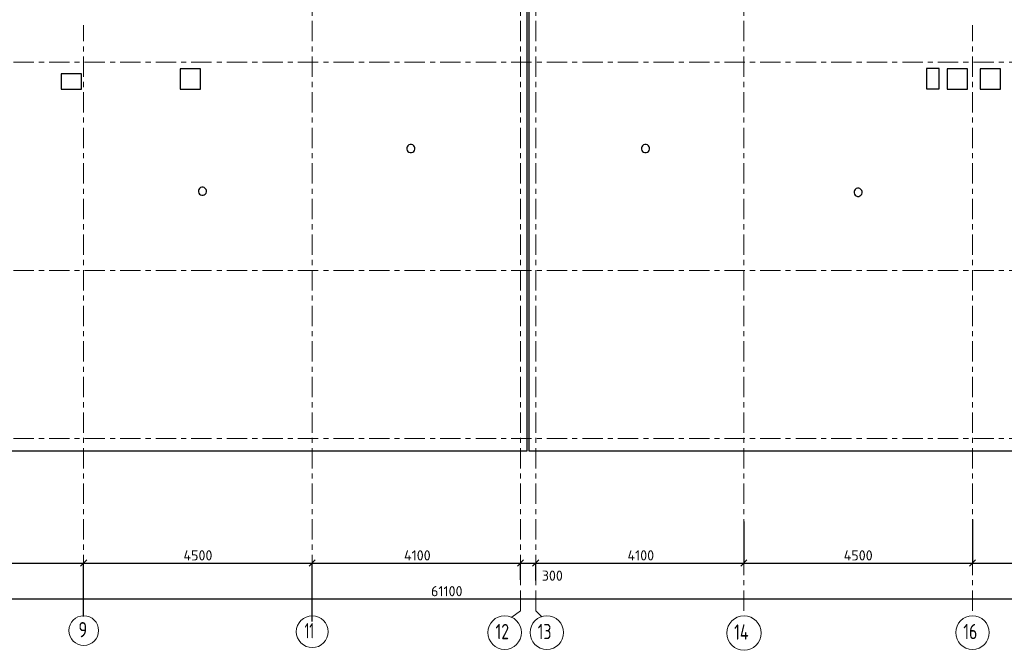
# Model space of a CAD drawing. Header units: metres. Extents: x -38 to 99, y -15 to 21.
# Tile 6 of 48: x 23 to 42, y -4 to 8. Entities that reach past the tile are written whole.
import ezdxf

# ---------------------------------------------------------------- set-up
doc = ezdxf.new("R2010")
doc.units = ezdxf.units.M
doc.header["$PDMODE"] = 65
doc.linetypes.add('______11', pattern=[0.5, 0.4, -0.05, 0, -0.05])
doc.linetypes.add('______5', pattern=[1.1, 0.8, -0.1, 0.1, -0.1])
for name, color, linetype, lineweight in [('XR$2$Осевая линия (1)', 7, '______5', 13), ('XR$2$Размерная линия (1)', 7, 'Continuous', 13), ('XR$3$Перекрытие (1)', 7, 'Continuous', 35)]:
    doc.layers.add(name, color=color, linetype=linetype, lineweight=lineweight)
doc.styles.add('ISOCPEUR', font='txt')
doc.dimstyles.new('DIMSTYLE_3', dxfattribs={"dimtxt": 0.2, "dimasz": 0.2, "dimexe": 0, "dimexo": 0, "dimgap": 0.1, "dimtad": 2, "dimdec": 0, "dimlfac": 1000, "dimrnd": 5, "dimzin": 12, "dimdsep": 46, "dimtxsty": 'ISOCPEUR', "dimblk1": 'ALL_ML_STRICH', "dimblk2": 'ALL_ML_STRICH', "dimsah": 1, "dimcen": 0, "dimclrd": 7, "dimclre": 256, "dimclrt": 7, "dimadec": 0, "dimazin": 0, "dimtfac": 1, "dimtdec": 0, "dimtix": 1, "dimtmove": 2, "dimatfit": 3, "dimfxl": 0, "dimtzin": 0, "dimlwd": 0, "dimlwe": -3, "dimarcsym": 0})
doc.dimstyles.new('DIMSTYLE_4', dxfattribs={"dimtxt": 0.2, "dimasz": 0.2, "dimexe": 0, "dimexo": 0, "dimgap": 0.1, "dimtad": 0, "dimdec": 0, "dimlfac": 1000, "dimrnd": 5, "dimzin": 12, "dimdsep": 46, "dimtxsty": 'ISOCPEUR', "dimblk1": 'ALL_ML_STRICH', "dimblk2": 'ALL_ML_STRICH', "dimsah": 1, "dimcen": 0, "dimclrd": 7, "dimclre": 256, "dimclrt": 7, "dimadec": 0, "dimazin": 0, "dimtfac": 1, "dimtdec": 0, "dimtix": 1, "dimtmove": 2, "dimatfit": 3, "dimfxl": 0, "dimtvp": 1.2, "dimtzin": 0, "dimlwd": 0, "dimlwe": -3, "dimarcsym": 0})

# ---------------------------------------------------------------- blocks, each defined once
blk = doc.blocks.new('ALL_ML_STRICH')
at = {"color": 0, "linetype": 'ByBlock', "lineweight": -2}
for p, q in [((-1, 0), (0.5, 0)), ((-0.3, -0.3), (0.3, 0.3)), ((0, -0.5), (0, 0.5))]:
    blk.add_line(p, q, dxfattribs=at)
blk = doc.blocks.new('*D12')
at = {"layer": 'DEFPOINTS', "color": 7, "linetype": 'Continuous', "lineweight": 13, "transparency": 33554687}
for p in [(0.5, -3.103), (0.5, -3.156), (61.6, -3.14)]:
    blk.add_point(p, dxfattribs=at)
at = {"layer": 'XR$2$Размерная линия (1)', "color": 9, "linetype": 'Continuous', "lineweight": -2, "true_color": 0xc7c7c7, "transparency": 33554687}
for p, q in [((0.5, -3.123), (0.5, -3.156)), ((61.6, -3.156), (61.6, -3.156))]:
    blk.add_line(p, q, dxfattribs=at)
at = {"layer": 'XR$2$Размерная линия (1)', "color": 7, "linetype": 'Continuous', "lineweight": -2, "transparency": 33554687}
blk.add_line((0.5, -3.156), (61.6, -3.156), dxfattribs=at)
at = {"layer": 'XR$2$Размерная линия (1)', "color": 7, "linetype": 'Continuous', "lineweight": 13, "transparency": 33554687, "xscale": 0.2, "yscale": 0.2, "zscale": 0.2, "rotation": 180}
blk.add_blockref('ALL_ML_STRICH', (0.5, -3.156), dxfattribs=at)
at = {"layer": 'XR$2$Размерная линия (1)', "color": 7, "linetype": 'Continuous', "lineweight": 13, "transparency": 33554687, "xscale": 0.2, "yscale": 0.2, "zscale": 0.2}
blk.add_blockref('ALL_ML_STRICH', (61.6, -3.156), dxfattribs=at)
at = {"layer": 'XR$2$Размерная линия (1)', "color": 7, "linetype": 'Continuous', "lineweight": 13, "transparency": 33554687, "insert": (31.1, -3.006), "char_height": 0.2, "width": 1, "attachment_point": 5, "style": 'ISOCPEUR'}
blk.add_mtext('\\A1;{61100}', dxfattribs=at)
blk = doc.blocks.new('*D17')
at = {"layer": 'DEFPOINTS', "color": 7, "linetype": 'Continuous', "lineweight": 13, "transparency": 33554687}
for p in [(19.45, -2.452), (19.45, -3.607), (23.95, -3.521)]:
    blk.add_point(p, dxfattribs=at)
at = {"layer": 'XR$2$Размерная линия (1)', "color": 9, "linetype": 'Continuous', "lineweight": -2, "true_color": 0xc7c7c7, "transparency": 33554687}
for p, q in [((19.45, -3.587), (19.45, -2.452)), ((23.95, -3.501), (23.95, -2.452))]:
    blk.add_line(p, q, dxfattribs=at)
at = {"layer": 'XR$2$Размерная линия (1)', "color": 7, "linetype": 'Continuous', "lineweight": -2, "transparency": 33554687}
blk.add_line((19.45, -2.452), (23.95, -2.452), dxfattribs=at)
at = {"layer": 'XR$2$Размерная линия (1)', "color": 7, "linetype": 'Continuous', "lineweight": 13, "transparency": 33554687, "xscale": 0.2, "yscale": 0.2, "zscale": 0.2, "rotation": 180}
blk.add_blockref('ALL_ML_STRICH', (19.45, -2.452), dxfattribs=at)
at = {"layer": 'XR$2$Размерная линия (1)', "color": 7, "linetype": 'Continuous', "lineweight": 13, "transparency": 33554687, "xscale": 0.2, "yscale": 0.2, "zscale": 0.2}
blk.add_blockref('ALL_ML_STRICH', (23.95, -2.452), dxfattribs=at)
at = {"layer": 'XR$2$Размерная линия (1)', "color": 7, "linetype": 'Continuous', "lineweight": 13, "transparency": 33554687, "insert": (21.7, -2.302), "char_height": 0.2, "width": 0.8, "attachment_point": 5, "style": 'ISOCPEUR'}
blk.add_mtext('\\A1;{4500}', dxfattribs=at)
blk = doc.blocks.new('*D18')
at = {"layer": 'DEFPOINTS', "color": 7, "linetype": 'Continuous', "lineweight": 13, "transparency": 33554687}
for p in [(23.95, -2.452), (23.95, -3.521), (28.45, -3.623)]:
    blk.add_point(p, dxfattribs=at)
at = {"layer": 'XR$2$Размерная линия (1)', "color": 9, "linetype": 'Continuous', "lineweight": -2, "true_color": 0xc7c7c7, "transparency": 33554687}
for p, q in [((23.95, -3.501), (23.95, -2.452)), ((28.45, -3.603), (28.45, -2.452))]:
    blk.add_line(p, q, dxfattribs=at)
at = {"layer": 'XR$2$Размерная линия (1)', "color": 7, "linetype": 'Continuous', "lineweight": -2, "transparency": 33554687}
blk.add_line((23.95, -2.452), (28.45, -2.452), dxfattribs=at)
at = {"layer": 'XR$2$Размерная линия (1)', "color": 7, "linetype": 'Continuous', "lineweight": 13, "transparency": 33554687, "xscale": 0.2, "yscale": 0.2, "zscale": 0.2, "rotation": 180}
blk.add_blockref('ALL_ML_STRICH', (23.95, -2.452), dxfattribs=at)
at = {"layer": 'XR$2$Размерная линия (1)', "color": 7, "linetype": 'Continuous', "lineweight": 13, "transparency": 33554687, "xscale": 0.2, "yscale": 0.2, "zscale": 0.2}
blk.add_blockref('ALL_ML_STRICH', (28.45, -2.452), dxfattribs=at)
at = {"layer": 'XR$2$Размерная линия (1)', "color": 7, "linetype": 'Continuous', "lineweight": 13, "transparency": 33554687, "insert": (26.2, -2.302), "char_height": 0.2, "width": 0.8, "attachment_point": 5, "style": 'ISOCPEUR'}
blk.add_mtext('\\A1;{4500}', dxfattribs=at)
blk = doc.blocks.new('*D19')
at = {"layer": 'DEFPOINTS', "color": 7, "linetype": 'Continuous', "lineweight": 13, "transparency": 33554687}
for p in [(28.45, -2.452), (32.55, -2.802), (28.45, -3.623)]:
    blk.add_point(p, dxfattribs=at)
at = {"layer": 'XR$2$Размерная линия (1)', "color": 9, "linetype": 'Continuous', "lineweight": -2, "true_color": 0xc7c7c7, "transparency": 33554687}
for p, q in [((28.45, -3.603), (28.45, -2.452)), ((32.55, -2.782), (32.55, -2.452))]:
    blk.add_line(p, q, dxfattribs=at)
at = {"layer": 'XR$2$Размерная линия (1)', "color": 7, "linetype": 'Continuous', "lineweight": -2, "transparency": 33554687}
blk.add_line((28.45, -2.452), (32.55, -2.452), dxfattribs=at)
at = {"layer": 'XR$2$Размерная линия (1)', "color": 7, "linetype": 'Continuous', "lineweight": 13, "transparency": 33554687, "xscale": 0.2, "yscale": 0.2, "zscale": 0.2, "rotation": 180}
blk.add_blockref('ALL_ML_STRICH', (28.45, -2.452), dxfattribs=at)
at = {"layer": 'XR$2$Размерная линия (1)', "color": 7, "linetype": 'Continuous', "lineweight": 13, "transparency": 33554687, "xscale": 0.2, "yscale": 0.2, "zscale": 0.2}
blk.add_blockref('ALL_ML_STRICH', (32.55, -2.452), dxfattribs=at)
at = {"layer": 'XR$2$Размерная линия (1)', "color": 7, "linetype": 'Continuous', "lineweight": 13, "transparency": 33554687, "insert": (30.52, -2.302), "char_height": 0.2, "width": 0.8, "attachment_point": 5, "style": 'ISOCPEUR'}
blk.add_mtext('\\A1;{4100}', dxfattribs=at)
blk = doc.blocks.new('*D20')
at = {"layer": 'DEFPOINTS', "color": 7, "linetype": 'Continuous', "lineweight": 13, "transparency": 33554687}
for p in [(32.55, -2.452), (32.55, -2.802), (32.85, -2.818)]:
    blk.add_point(p, dxfattribs=at)
at = {"layer": 'XR$2$Размерная линия (1)', "color": 9, "linetype": 'Continuous', "lineweight": -2, "true_color": 0xc7c7c7, "transparency": 33554687}
for p, q in [((32.55, -2.782), (32.55, -2.452)), ((32.85, -2.798), (32.85, -2.452))]:
    blk.add_line(p, q, dxfattribs=at)
at = {"layer": 'XR$2$Размерная линия (1)', "color": 7, "linetype": 'Continuous', "lineweight": -2, "transparency": 33554687}
blk.add_line((32.55, -2.452), (32.85, -2.452), dxfattribs=at)
at = {"layer": 'XR$2$Размерная линия (1)', "color": 7, "linetype": 'Continuous', "lineweight": 13, "transparency": 33554687, "xscale": 0.2, "yscale": 0.2, "zscale": 0.2, "rotation": 180}
blk.add_blockref('ALL_ML_STRICH', (32.55, -2.452), dxfattribs=at)
at = {"layer": 'XR$2$Размерная линия (1)', "color": 7, "linetype": 'Continuous', "lineweight": 13, "transparency": 33554687, "xscale": 0.2, "yscale": 0.2, "zscale": 0.2}
blk.add_blockref('ALL_ML_STRICH', (32.85, -2.452), dxfattribs=at)
at = {"layer": 'XR$2$Размерная линия (1)', "color": 7, "linetype": 'Continuous', "lineweight": 13, "transparency": 33554687, "insert": (33.178, -2.7), "char_height": 0.2, "width": 0.6, "attachment_point": 5, "style": 'ISOCPEUR'}
blk.add_mtext('\\A1;{300}', dxfattribs=at)
blk = doc.blocks.new('*D21')
at = {"layer": 'DEFPOINTS', "color": 7, "linetype": 'Continuous', "lineweight": 13, "transparency": 33554687}
for p in [(36.95, -1.617), (32.85, -2.452), (32.85, -2.818)]:
    blk.add_point(p, dxfattribs=at)
at = {"layer": 'XR$2$Размерная линия (1)', "color": 9, "linetype": 'Continuous', "lineweight": -2, "true_color": 0xc7c7c7, "transparency": 33554687}
for p, q in [((36.95, -1.637), (36.95, -2.452)), ((32.85, -2.798), (32.85, -2.452))]:
    blk.add_line(p, q, dxfattribs=at)
at = {"layer": 'XR$2$Размерная линия (1)', "color": 7, "linetype": 'Continuous', "lineweight": -2, "transparency": 33554687}
blk.add_line((32.85, -2.452), (36.95, -2.452), dxfattribs=at)
at = {"layer": 'XR$2$Размерная линия (1)', "color": 7, "linetype": 'Continuous', "lineweight": 13, "transparency": 33554687, "xscale": 0.2, "yscale": 0.2, "zscale": 0.2, "rotation": 180}
blk.add_blockref('ALL_ML_STRICH', (32.85, -2.452), dxfattribs=at)
at = {"layer": 'XR$2$Размерная линия (1)', "color": 7, "linetype": 'Continuous', "lineweight": 13, "transparency": 33554687, "xscale": 0.2, "yscale": 0.2, "zscale": 0.2}
blk.add_blockref('ALL_ML_STRICH', (36.95, -2.452), dxfattribs=at)
at = {"layer": 'XR$2$Размерная линия (1)', "color": 7, "linetype": 'Continuous', "lineweight": 13, "transparency": 33554687, "insert": (34.92, -2.302), "char_height": 0.2, "width": 0.8, "attachment_point": 5, "style": 'ISOCPEUR'}
blk.add_mtext('\\A1;{4100}', dxfattribs=at)
blk = doc.blocks.new('*D22')
at = {"layer": 'DEFPOINTS', "color": 7, "linetype": 'Continuous', "lineweight": 13, "transparency": 33554687}
for p in [(36.95, -1.617), (41.45, -1.575), (36.95, -2.452)]:
    blk.add_point(p, dxfattribs=at)
at = {"layer": 'XR$2$Размерная линия (1)', "color": 9, "linetype": 'Continuous', "lineweight": -2, "true_color": 0xc7c7c7, "transparency": 33554687}
for p, q in [((36.95, -1.637), (36.95, -2.452)), ((41.45, -1.595), (41.45, -2.452))]:
    blk.add_line(p, q, dxfattribs=at)
at = {"layer": 'XR$2$Размерная линия (1)', "color": 7, "linetype": 'Continuous', "lineweight": -2, "transparency": 33554687}
blk.add_line((36.95, -2.452), (41.45, -2.452), dxfattribs=at)
at = {"layer": 'XR$2$Размерная линия (1)', "color": 7, "linetype": 'Continuous', "lineweight": 13, "transparency": 33554687, "xscale": 0.2, "yscale": 0.2, "zscale": 0.2, "rotation": 180}
blk.add_blockref('ALL_ML_STRICH', (36.95, -2.452), dxfattribs=at)
at = {"layer": 'XR$2$Размерная линия (1)', "color": 7, "linetype": 'Continuous', "lineweight": 13, "transparency": 33554687, "xscale": 0.2, "yscale": 0.2, "zscale": 0.2}
blk.add_blockref('ALL_ML_STRICH', (41.45, -2.452), dxfattribs=at)
at = {"layer": 'XR$2$Размерная линия (1)', "color": 7, "linetype": 'Continuous', "lineweight": 13, "transparency": 33554687, "insert": (39.2, -2.302), "char_height": 0.2, "width": 0.8, "attachment_point": 5, "style": 'ISOCPEUR'}
blk.add_mtext('\\A1;{4500}', dxfattribs=at)
blk = doc.blocks.new('*D23')
at = {"layer": 'DEFPOINTS', "color": 7, "linetype": 'Continuous', "lineweight": 13, "transparency": 33554687}
for p in [(41.45, -1.575), (48.15, -1.606), (41.45, -2.452)]:
    blk.add_point(p, dxfattribs=at)
at = {"layer": 'XR$2$Размерная линия (1)', "color": 9, "linetype": 'Continuous', "lineweight": -2, "true_color": 0xc7c7c7, "transparency": 33554687}
for p, q in [((41.45, -1.595), (41.45, -2.452)), ((48.15, -1.626), (48.15, -2.452))]:
    blk.add_line(p, q, dxfattribs=at)
at = {"layer": 'XR$2$Размерная линия (1)', "color": 7, "linetype": 'Continuous', "lineweight": -2, "transparency": 33554687}
blk.add_line((41.45, -2.452), (48.15, -2.452), dxfattribs=at)
at = {"layer": 'XR$2$Размерная линия (1)', "color": 7, "linetype": 'Continuous', "lineweight": 13, "transparency": 33554687, "xscale": 0.2, "yscale": 0.2, "zscale": 0.2, "rotation": 180}
blk.add_blockref('ALL_ML_STRICH', (41.45, -2.452), dxfattribs=at)
at = {"layer": 'XR$2$Размерная линия (1)', "color": 7, "linetype": 'Continuous', "lineweight": 13, "transparency": 33554687, "xscale": 0.2, "yscale": 0.2, "zscale": 0.2}
blk.add_blockref('ALL_ML_STRICH', (48.15, -2.452), dxfattribs=at)
at = {"layer": 'XR$2$Размерная линия (1)', "color": 7, "linetype": 'Continuous', "lineweight": 13, "transparency": 33554687, "insert": (44.81, -2.302), "char_height": 0.2, "width": 0.8, "attachment_point": 5, "style": 'ISOCPEUR'}
blk.add_mtext('\\A1;{6700}', dxfattribs=at)

msp = doc.modelspace()

# ---------------------------------------------------------------- linework, layer by layer
at = {"layer": 'XR$2$Осевая линия (1)', "color": 253, "linetype": '______11', "lineweight": 13, "true_color": 0xa0a0a0, "transparency": 33554687}
for p, q in [((32.55, -3.39), (32.55, 19.78)), ((32.85, -3.39), (32.85, 19.78)), ((28.45, -3.39), (28.45, 8.92)), ((36.95, -3.39), (36.95, 8.76)), ((23.95, -3.39), (23.95, 8.13)), ((41.45, -3.39), (41.45, 8.13)), ((-2.63, 7.4), (62.6, 7.4)), ((-2.63, 3.3), (62.6, 3.3)), ((-2.63, 0), (62.6, 0)), ((32.3812, -3.5157), (32.55, -3.39)), ((32.85, -3.39), (32.9702, -3.5102))]:
    msp.add_line(p, q, dxfattribs=at)
at = {"layer": 'XR$2$Осевая линия (1)', "color": 7, "linetype": 'Continuous', "lineweight": 13, "transparency": 33554687}
for centre, radius in [((23.9524, -3.7819), 0.2924), ((28.4509, -3.8029), 0.3134), ((32.2404, -3.8199), 0.3304), ((33.0704, -3.8199), 0.3304), ((36.9521, -3.8291), 0.3396), ((41.4504, -3.8199), 0.3304)]:
    msp.add_circle(centre, radius, dxfattribs=at)
at = {"layer": 'XR$3$Перекрытие (1)', "color": 7, "linetype": 'Continuous', "lineweight": 25, "transparency": 33554687}
for p, q in [((32.675, 16.4002), (32.675, -0.25)), ((32.725, -0.2498), (32.725, 16.4002)), ((25.8501, 7.2702), (25.8501, 6.8702)), ((26.2501, 7.2702), (25.8501, 7.2702)), ((26.2501, 6.8702), (26.2501, 7.2702)), ((40.543, 7.2752), (40.543, 6.8752)), ((40.793, 7.2752), (40.543, 7.2752)), ((40.793, 6.8752), (40.793, 7.2752)), ((40.9501, 7.2702), (40.9501, 6.8702)), ((41.3501, 7.2702), (40.9501, 7.2702)), ((41.3501, 6.8702), (41.3501, 7.2702)), ((41.6039, 7.2702), (41.6039, 6.8702)), ((42.0039, 7.2702), (41.6039, 7.2702)), ((42.0039, 6.8702), (42.0039, 7.2702)), ((23.51, 7.1702), (23.51, 6.8702)), ((23.91, 7.1702), (23.51, 7.1702)), ((23.91, 6.8702), (23.91, 7.1702)), ((23.51, 6.8702), (23.91, 6.8702)), ((25.8501, 6.8702), (26.2501, 6.8702)), ((40.543, 6.8752), (40.793, 6.8752)), ((40.9501, 6.8702), (41.3501, 6.8702)), ((41.6039, 6.8702), (42.0039, 6.8702)), ((30.3201, 5.7369), (30.3123, 5.7129)), ((30.3123, 5.7129), (30.3123, 5.6876)), ((30.3123, 5.6876), (30.3201, 5.6636)), ((30.3349, 5.7573), (30.3201, 5.7369)), ((30.3201, 5.6636), (30.3349, 5.6432)), ((30.3553, 5.7721), (30.3349, 5.7573)), ((30.3349, 5.6432), (30.3553, 5.6284)), ((30.3793, 5.7799), (30.3553, 5.7721)), ((30.3553, 5.6284), (30.3793, 5.6206)), ((30.4046, 5.7799), (30.3793, 5.7799)), ((30.4286, 5.7721), (30.4046, 5.7799)), ((30.4046, 5.6206), (30.4286, 5.6284)), ((30.449, 5.7573), (30.4286, 5.7721)), ((30.4286, 5.6284), (30.449, 5.6432)), ((30.4638, 5.7369), (30.449, 5.7573)), ((30.449, 5.6432), (30.4638, 5.6636)), ((30.4716, 5.7129), (30.4638, 5.7369)), ((30.4638, 5.6636), (30.4716, 5.6876)), ((30.4716, 5.6876), (30.4716, 5.7129)), ((34.9403, 5.7369), (34.9325, 5.7129)), ((34.9325, 5.7129), (34.9325, 5.6876)), ((34.9325, 5.6876), (34.9403, 5.6636)), ((34.9551, 5.7573), (34.9403, 5.7369)), ((34.9403, 5.6636), (34.9551, 5.6432)), ((34.9755, 5.7721), (34.9551, 5.7573)), ((34.9551, 5.6432), (34.9755, 5.6284)), ((34.9995, 5.7799), (34.9755, 5.7721)), ((34.9755, 5.6284), (34.9995, 5.6206)), ((35.0248, 5.7799), (34.9995, 5.7799)), ((35.0488, 5.7721), (35.0248, 5.7799)), ((35.0248, 5.6206), (35.0488, 5.6284)), ((35.0692, 5.7573), (35.0488, 5.7721)), ((35.0488, 5.6284), (35.0692, 5.6432)), ((35.084, 5.7369), (35.0692, 5.7573)), ((35.0692, 5.6432), (35.084, 5.6636)), ((35.0918, 5.7129), (35.084, 5.7369)), ((35.084, 5.6636), (35.0918, 5.6876)), ((35.0918, 5.6876), (35.0918, 5.7129)), ((30.3793, 5.6206), (30.4046, 5.6206)), ((34.9995, 5.6206), (35.0248, 5.6206)), ((26.2162, 4.8976), (26.2084, 4.8736)), ((26.2084, 4.8736), (26.2084, 4.8483)), ((26.2084, 4.8483), (26.2162, 4.8243)), ((26.231, 4.918), (26.2162, 4.8976)), ((26.2514, 4.9328), (26.231, 4.918)), ((26.2754, 4.9406), (26.2514, 4.9328)), ((26.3006, 4.9406), (26.2754, 4.9406)), ((26.3246, 4.9328), (26.3006, 4.9406)), ((26.3451, 4.918), (26.3246, 4.9328)), ((26.3599, 4.8976), (26.3451, 4.918)), ((26.3677, 4.8736), (26.3599, 4.8976)), ((26.3599, 4.8243), (26.3677, 4.8483)), ((26.3677, 4.8483), (26.3677, 4.8736)), ((39.1262, 4.8766), (39.1184, 4.8526)), ((39.1184, 4.8526), (39.1184, 4.8273)), ((39.141, 4.897), (39.1262, 4.8766)), ((39.1614, 4.9118), (39.141, 4.897)), ((39.1854, 4.9196), (39.1614, 4.9118)), ((39.2106, 4.9196), (39.1854, 4.9196)), ((39.2346, 4.9118), (39.2106, 4.9196)), ((39.2551, 4.897), (39.2346, 4.9118)), ((39.2699, 4.8766), (39.2551, 4.897)), ((39.2777, 4.8526), (39.2699, 4.8766)), ((39.2777, 4.8273), (39.2777, 4.8526)), ((26.2162, 4.8243), (26.231, 4.8039)), ((26.231, 4.8039), (26.2514, 4.7891)), ((26.2514, 4.7891), (26.2754, 4.7813)), ((26.2754, 4.7813), (26.3006, 4.7813)), ((26.3006, 4.7813), (26.3246, 4.7891)), ((26.3246, 4.7891), (26.3451, 4.8039)), ((26.3451, 4.8039), (26.3599, 4.8243)), ((39.1184, 4.8273), (39.1262, 4.8033)), ((39.1262, 4.8033), (39.141, 4.7829)), ((39.141, 4.7829), (39.1614, 4.7681)), ((39.1614, 4.7681), (39.1854, 4.7603)), ((39.1854, 4.7603), (39.2106, 4.7603)), ((39.2106, 4.7603), (39.2346, 4.7681)), ((39.2346, 4.7681), (39.2551, 4.7829)), ((39.2551, 4.7829), (39.2699, 4.8033)), ((39.2699, 4.8033), (39.2777, 4.8273)), ((32.675, -0.25), (19.55, -0.2498)), ((61.85, -0.2498), (32.725, -0.2498))]:
    msp.add_line(p, q, dxfattribs=at)

# ---------------------------------------------------------------- texts
at = {"layer": 'XR$2$Осевая линия (1)', "color": 7, "linetype": 'Continuous', "lineweight": 13, "transparency": 33554687, "char_height": 0.3, "attachment_point": 7, "style": 'ISOCPEUR'}
for s, insert, width in [('\\W0.78;9', (23.8474, -3.9124), 0.326407), ('\\W0.62;11', (28.3009, -3.9334), 0.39375), ('\\W0.75;12', (32.0604, -3.9504), 0.472281), ('\\W0.75;13', (32.8904, -3.9504), 0.472281), ('\\W0.76;14', (36.7571, -3.9596), 0.504562), ('\\W0.75;16', (41.2704, -3.9504), 0.472281)]:
    msp.add_mtext(s, dxfattribs=dict(at, insert=insert, width=width))

# ---------------------------------------------------------------- dimensions: what is measured, and where the dimension line sits
at = {"layer": 'XR$2$Размерная линия (1)', "color": 7, "linetype": 'Continuous', "lineweight": 13, "transparency": 33554687}
for base, p1, p2, dimstyle, picture, middle in [((36.95, -2.452), (32.85, -2.7982), (36.95, -1.6372), 'DIMSTYLE_3', '*D21', (34.92, -2.302)), ((41.45, -2.452), (36.95, -1.6372), (41.45, -1.5948), 'DIMSTYLE_3', '*D22', (39.2, -2.302)), ((48.15, -2.452), (41.45, -1.5948), (48.15, -1.6259), 'DIMSTYLE_3', '*D23', (44.81, -2.302)), ((23.95, -2.452), (19.45, -3.5875), (23.95, -3.5008), 'DIMSTYLE_3', '*D17', (21.7, -2.302)), ((28.45, -2.452), (23.95, -3.5008), (28.45, -3.6033), 'DIMSTYLE_3', '*D18', (26.2, -2.302)), ((32.55, -2.452), (28.45, -3.6033), (32.55, -2.7816), 'DIMSTYLE_3', '*D19', (30.52, -2.302)), ((32.85, -2.452), (32.55, -2.7816), (32.85, -2.7982), 'DIMSTYLE_4', '*D20', (33.1784, -2.6996)), ((61.6, -3.1563), (0.5, -3.1233), (61.6, -3.1563), 'DIMSTYLE_3', '*D12', (31.1, -3.0063))]:
    dim = msp.add_linear_dim(base=base, p1=p1, p2=p2, dimstyle=dimstyle, override={"dimpost": '<>', "dimclrd": 7, "dimclre": 9, "dimclrt": 7, "dimlwd": 0, "dimlwe": 65533}, dxfattribs=at)
    dim.commit()
    dim.dimension.update_dxf_attribs({"geometry": picture, "text_midpoint": middle, "dimtype": 160})

doc.saveas('drawing.dxf')
